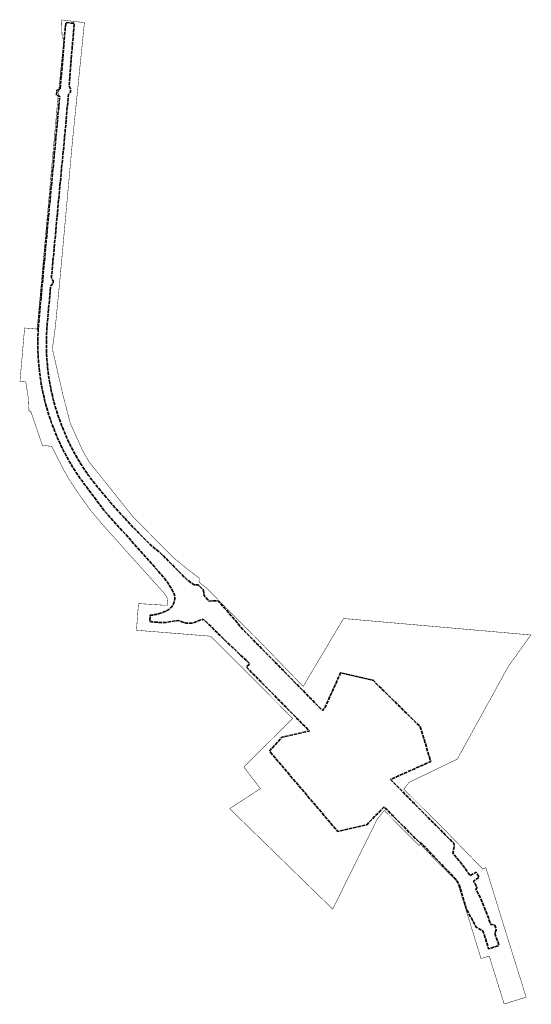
# Model space of a CAD drawing. Header units: metres. Extents: x 155998 to 156573, y 450578 to 451685.
import ezdxf

# ---------------------------------------------------------------- set-up
doc = ezdxf.new("R2010")
doc.units = ezdxf.units.M
doc.linetypes.add('XX-PROJECTGRENS', pattern=[18, 12, -3, 0, -3])
doc.linetypes.add('XX-SYSTEEMGRENS', pattern=[5, 4, -1])
doc.layers.add('N-WE-KG-GRENS_PROJECT-G', color=1, linetype='XX-PROJECTGRENS', lineweight=35, true_color=0xff0000)
doc.layers.add('N-WE-KG-GRENS_SYSTEEMGRENS-G', color=7, linetype='XX-SYSTEEMGRENS', lineweight=35)

msp = doc.modelspace()

# ---------------------------------------------------------------- linework, layer by layer
at = {"layer": 'N-WE-KG-GRENS_PROJECT-G', "transparency": 33554687, "const_width": 0.5, "flags": 128}
msp.add_lwpolyline([(156212.5, 450991.5), (156192.8, 450993.1), (156129, 450998.2), (156130.5, 451018.5), (156131.3, 451028.2), (156159.7, 451026.4), (156164.3, 451026.3), (156163.4, 451034.2), (156163.3, 451035.2), (156160.3, 451039.7), (156119.5, 451085), (156090.8, 451117.2), (156077.7, 451132.7), (156061.1, 451155.8), (156052.7, 451169), (156047.1, 451178.7), (156033.8, 451205), (156023.3, 451206.2), (156010.2, 451244.4), (156008.3, 451244.6), (156007.7, 451257.3), (156004.6, 451277.5), (155998.1, 451278.1), (156003.3, 451338.1), (156017.4, 451336.9), (156039.8, 451586.4), (156047.4, 451663.4), (156045.5, 451663.6), (156044.9, 451681.3), (156044.8, 451684.5), (156070.5, 451681.5), (156057.4, 451551.7), (156043.2, 451395), (156038.4, 451345.1), (156037.2, 451334.8), (156034.5, 451314.6), (156046.4, 451262.7), (156054.6, 451231.1), (156068.5, 451200.2), (156075.6, 451187.8), (156116.9, 451136), (156124.3, 451126.7), (156156.8, 451093.6), (156171, 451079.4), (156186, 451067.2), (156199.5, 451056.8), (156199.3, 451052.2), (156207.4, 451046), (156245.8, 451007.1), (156261.4, 450991.8), (156316.3, 450935), (156361.7, 451011.4), (156572.2, 450992.9), (156547, 450957.8), (156489.5, 450853.3), (156435.2, 450827.1), (156429.4, 450819.5), (156479.1, 450769.9), (156485, 450763.7), (156518.1, 450729.7), (156521.6, 450731.2), (156522.8, 450727.3), (156542.7, 450662.9), (156548.8, 450643.4), (156563.2, 450597.3), (156566.8, 450585.6), (156542.2, 450577.9), (156525.4, 450631.7), (156522.4, 450630.9), (156516.2, 450629), (156489.5, 450715.3), (156478.6, 450726.4), (156461.2, 450743.8), (156448, 450757.5), (156446.5, 450756.1), (156407.4, 450795.5), (156399.7, 450786.1), (156349.5, 450684.6), (156233.7, 450797.6), (156268.2, 450820.1), (156249.6, 450844.5), (156296, 450890.5), (156304.6, 450899)], close=True, dxfattribs=at)
at = {"layer": 'N-WE-KG-GRENS_SYSTEEMGRENS-G', "transparency": 33554687, "flags": 128}
msp.add_lwpolyline([(156252.5, 450956.8), (156323.3, 450884.9), (156292.3, 450877.9), (156278.3, 450862.4), (156355.1, 450772), (156387.7, 450779.5), (156407.3, 450799.6), (156445.1, 450761.3), (156450.1, 450757.5), (156480, 450726.4), (156486.8, 450719.5), (156491.7, 450711.9), (156499.6, 450685.1), (156510.7, 450664.4), (156518.3, 450660.2), (156524.7, 450639.8), (156536.4, 450643.9), (156531.6, 450657.8), (156533.3, 450661.3), (156531.7, 450666.5), (156527.3, 450667.5), (156515.7, 450696.8), (156510.3, 450707.1), (156511.7, 450708.9), (156507.7, 450716.1), (156514, 450720.2), (156510.8, 450726.3), (156503.8, 450722.1), (156498.3, 450730.3), (156492.2, 450738.3), (156484.5, 450747.5), (156485.7, 450752.6), (156486.1, 450756.6), (156485.5, 450758.6), (156436.6, 450808), (156414.6, 450830.4), (156459.7, 450850.7), (156447.9, 450889.6), (156394.8, 450941.9), (156358.4, 450950.4), (156340.5, 450910.7), (156338, 450908), (156248.7, 450999), (156227.7, 451023.5), (156220.9, 451031.4), (156210.4, 451031), (156205, 451037.2), (156204, 451043.9), (156198.3, 451049.1), (156193.8, 451049.1), (156185.4, 451055.3), (156158, 451083.1), (156144.4, 451094.8, -0.032567), (156078.6, 451167.6, -0.185409), (156028.8, 451343.7), (156032.6, 451385.6), (156035.2, 451388.4), (156035.4, 451391), (156033.4, 451394.4), (156039.5, 451460.4), (156048.9, 451560), (156052.5, 451600.8), (156052.5, 451600.9), (156054.9, 451603.3), (156055, 451607.2), (156053.2, 451609.9), (156059, 451680.7), (156049.5, 451681.5), (156043.3, 451606.6), (156039.5, 451605.4), (156039.1, 451599.8), (156042.7, 451598.7), (156039.3, 451560.9), (156029.9, 451461.3), (156019.2, 451344.6, 0.185409), (156070.9, 451161.9), (156092.4, 451133.2), (156159.5, 451057.9), (156163.4, 451052.8), (156170.9, 451040.4, -0.362512), (156164.6, 451021.1, -0.099422), (156144.4, 451015), (156144, 451008.1, 0.05363), (156162.3, 451007.1), (156176.1, 451009.3, 0.173429), (156192.9, 451006.4), (156204.1, 451010.8), (156209.9, 451005.2), (156213.5, 451001.7), (156217, 450998.1), (156220.6, 450994.6), (156224.2, 450991.1), (156227.8, 450987.6), (156231.4, 450984.2), (156235, 450980.7), (156235.4, 450980.4), (156236.4, 450979.3), (156238.7, 450977.2), (156242.3, 450973.8), (156246, 450970.3), (156249.6, 450966.9), (156253.3, 450963.5), (156256.4, 450960.7)], format="xyb", close=True, dxfattribs=at)

doc.saveas('drawing.dxf')
